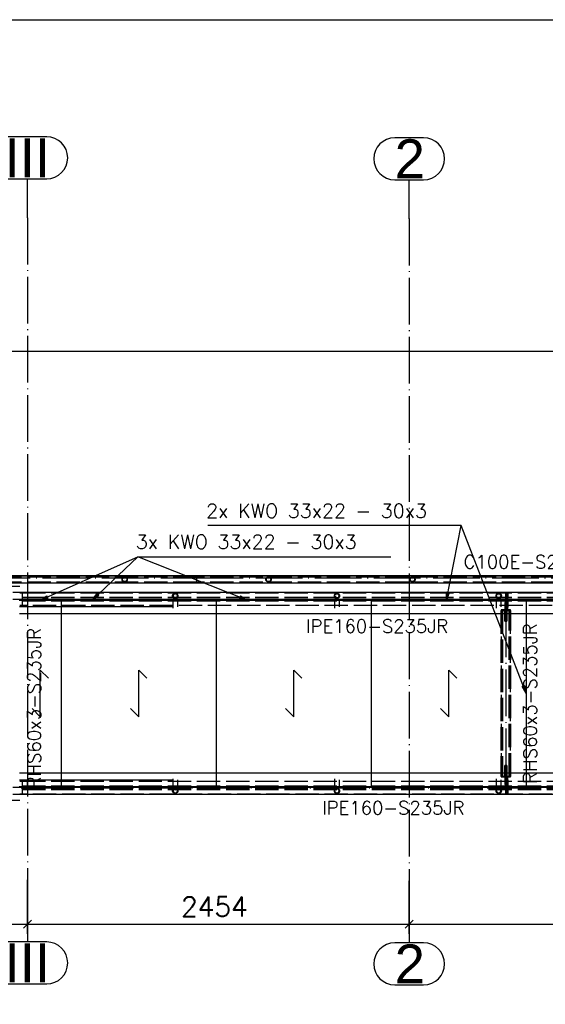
# Paper-space layout '450x700' of a CAD drawing. Header units: millimetres. Extents: x 0 to 420, y 0 to 695.
# Tile 83 of 86: x 217 to 285, y 568 to 695. Entities that reach past the tile are written whole.
import ezdxf

# ---------------------------------------------------------------- set-up
doc = ezdxf.new("R2010")
doc.units = ezdxf.units.MM
doc.linetypes.add('ACAD_ISO02W100', pattern=[15, 12, -3])
doc.linetypes.add('ACAD_ISO04W100', pattern=[30, 24, -3, 0, -3])
doc.layers.get('0').update_dxf_attribs({"linetype": 'CONTINUOUS'})
for name, color, linetype in [('AS_DIM_ON', 7, 'CONTINUOUS'), ('AS_Siatki', 72, 'CONTINUOUS'), ('Tabelka', 172, 'CONTINUOUS')]:
    doc.layers.add(name, color=color, linetype=linetype)
doc.styles.add('Arial', font='arial.ttf')
doc.styles.add('ROMANS', font='romans')
doc.styles.add('Simplex.shx', font='simplex.shx', dxfattribs={"height": 2})

# ---------------------------------------------------------------- blocks, each defined once
blk = doc.blocks.new('*U5')
at = {"color": 3}
blk.add_lwpolyline([(0, 690.0000000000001), (0, 0), (-415, 8.526512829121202e-14), (-414.9999999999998, 690)], close=True, dxfattribs=at)

psp = doc.layouts.new('450x700')

# ---------------------------------------------------------------- hatches: boundary and pattern name
at = {"extrusion": (-0.07948729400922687, 4.757152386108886e-18, 0.9968358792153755)}
h = psp.add_hatch(dxfattribs=at)
h.set_pattern_fill('GRATE', color=256, scale=0.8, angle=9.016901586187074e-17, style=0)
h.set_pattern_definition([(9.016901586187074e-17, (-608.4092242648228, 128.2996603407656), (-9.99328843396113e-19, 0.635), []), (90, (-608.4092242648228, 128.2996603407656), (-2.54, 1.515328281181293e-16), [])])
h.paths.add_polyline_path([(-620.4092242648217, 130.9014220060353), (-620.4092242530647, 125.7014220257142), (-619.52522424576, 125.7014220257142), (-619.52522424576, 130.9014218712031)], flags=0)
h.paths.add_polyline_path([(-618.6772242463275, 130.9014218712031), (-618.6772242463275, 125.7014220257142), (-598.1412242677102, 125.7014220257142), (-598.1412242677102, 130.9014218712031)], flags=0)
h.paths.add_polyline_path([(-597.2932242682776, 130.9014218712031), (-597.2932242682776, 125.7014220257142), (-596.4092242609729, 125.7014220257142), (-596.4092242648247, 130.9014220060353)], flags=0)
h = psp.add_hatch(dxfattribs=at)
h.set_pattern_fill('GRATE', color=256, scale=0.8, angle=9.016901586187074e-17, style=0)
h.set_pattern_definition([(9.016901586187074e-17, (-608.409224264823, 140.9978986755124), (-9.99328843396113e-19, 0.635), []), (90, (-608.409224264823, 140.9978986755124), (-2.54, 1.515328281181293e-16), [])])
h.paths.add_polyline_path([(-620.4092242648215, 145.297898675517), (-620.4092242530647, 131.0978988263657), (-619.52522424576, 131.0978988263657), (-619.52522424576, 145.2978986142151)], flags=0)
h.paths.add_polyline_path([(-597.2932242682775, 145.2978986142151), (-597.2932242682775, 131.0978988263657), (-596.4092242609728, 131.0978988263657), (-596.4092242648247, 145.297898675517)], flags=0)
h.paths.add_polyline_path([(-620.4092242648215, 150.8978986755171), (-620.4092242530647, 146.0978985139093), (-619.52522424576, 146.0978985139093), (-619.52522424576, 150.8978985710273)], flags=0)
h.paths.add_polyline_path([(-618.6772242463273, 150.8978985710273), (-618.6772242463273, 131.0978988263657), (-598.1412242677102, 131.0978988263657), (-598.1412242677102, 150.8978985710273)], flags=0)
h.paths.add_polyline_path([(-597.2932242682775, 150.8978985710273), (-597.2932242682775, 146.0978985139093), (-596.4092242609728, 146.0978985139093), (-596.4092242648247, 150.8978986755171)], flags=0)
h = psp.add_hatch(dxfattribs=at)
h.set_pattern_fill('GRATE', color=256, scale=0.8, angle=9.016901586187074e-17, style=0)
h.set_pattern_definition([(9.016901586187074e-17, (-608.4092242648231, 160.9978986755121), (-9.99328843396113e-19, 0.635), []), (90, (-608.4092242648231, 160.9978986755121), (-2.54, 1.515328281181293e-16), [])])
h.paths.add_polyline_path([(-620.4092242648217, 166.1978986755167), (-620.4092242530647, 151.0978986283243), (-619.52522424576, 151.0978986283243), (-619.52522424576, 166.1978986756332)], flags=0)
h.paths.add_polyline_path([(-597.2932242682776, 166.1978986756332), (-597.2932242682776, 151.0978986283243), (-596.4092242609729, 151.0978986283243), (-596.4092242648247, 166.1978986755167)], flags=0)
h.paths.add_polyline_path([(-620.4092242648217, 170.8978986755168), (-620.4092242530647, 166.897898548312), (-619.52522424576, 166.897898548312), (-619.52522424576, 170.8978987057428)], flags=0)
h.paths.add_polyline_path([(-618.6772242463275, 170.8978987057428), (-618.6772242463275, 151.0978986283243), (-598.1412242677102, 151.0978986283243), (-598.1412242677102, 170.8978987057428)], flags=0)
h.paths.add_polyline_path([(-597.2932242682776, 170.8978987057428), (-597.2932242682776, 166.897898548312), (-596.4092242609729, 166.897898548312), (-596.4092242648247, 170.8978986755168)], flags=0)
h = psp.add_hatch(dxfattribs=at)
h.set_pattern_fill('GRATE', color=256, scale=0.8, angle=9.016901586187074e-17, style=0)
h.set_pattern_definition([(9.016901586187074e-17, (-608.4092242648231, 180.9978986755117), (-9.99328843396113e-19, 0.635), []), (90, (-608.4092242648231, 180.9978986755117), (-2.54, 1.515328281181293e-16), [])])
h.paths.add_polyline_path([(-620.4092242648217, 187.0978986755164), (-620.4092242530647, 171.0978987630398), (-619.52522424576, 171.0978987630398), (-619.52522424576, 187.0978987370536)], flags=0)
h.paths.add_polyline_path([(-597.2932242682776, 187.0978987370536), (-597.2932242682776, 171.0978987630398), (-596.4092242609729, 171.0978987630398), (-596.4092242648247, 187.0978986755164)], flags=0)
h.paths.add_polyline_path([(-620.4092242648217, 190.8978986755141), (-620.4092242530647, 187.7978986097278), (-619.52522424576, 187.7978986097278), (-619.52522424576, 190.8978988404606)], flags=0)
h.paths.add_polyline_path([(-618.6772242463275, 190.8978988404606), (-618.6772242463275, 171.0978987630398), (-598.1412242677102, 171.0978987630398), (-598.1412242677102, 190.8978988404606)], flags=0)
h.paths.add_polyline_path([(-597.2932242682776, 190.8978988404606), (-597.2932242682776, 187.7978986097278), (-596.4092242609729, 187.7978986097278), (-596.4092242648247, 190.8978986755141)], flags=0)
at = {"extrusion": (-0.07948729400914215, 4.757152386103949e-18, 0.9968358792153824)}
h = psp.add_hatch(dxfattribs=at)
h.set_pattern_fill('GRATE', color=256, scale=0.8, angle=9.016901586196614e-17, style=0)
h.set_pattern_definition([(9.016901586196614e-17, (-608.4092242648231, 200.9978986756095), (-9.99328843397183e-19, 0.6350000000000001), []), (90, (-608.4092242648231, 200.9978986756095), (-2.54, 1.515328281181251e-16), [])])
h.paths.add_polyline_path([(-620.4092242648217, 207.8978986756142), (-620.4092242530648, 191.0978985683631), (-619.5252242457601, 191.0978985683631), (-619.5252242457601, 207.8978987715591)], flags=0)
h.paths.add_polyline_path([(-597.2932242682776, 207.8978987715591), (-597.2932242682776, 191.0978985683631), (-596.4092242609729, 191.0978985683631), (-596.4092242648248, 207.8978986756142)], flags=0)
h.paths.add_polyline_path([(-620.4092242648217, 210.8978986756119), (-620.4092242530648, 208.6978986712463), (-619.5252242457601, 208.6978986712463), (-619.5252242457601, 210.8978986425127)], flags=0)
h.paths.add_polyline_path([(-618.6772242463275, 210.8978986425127), (-618.6772242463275, 191.0978985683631), (-598.1412242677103, 191.0978985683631), (-598.1412242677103, 210.8978986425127)], flags=0)
h.paths.add_polyline_path([(-597.2932242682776, 210.8978986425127), (-597.2932242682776, 208.6978986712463), (-596.4092242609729, 208.6978986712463), (-596.4092242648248, 210.8978986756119)], flags=0)

# ---------------------------------------------------------------- linework, layer by layer
at = {"color": 20, "linetype": 'Continuous', "ltscale": 0.25}
for p, q in [((220.4808024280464, 679.952498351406), (215.537828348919, 679.952498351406)), ((268.9490272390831, 679.8254330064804), (265.2372946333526, 679.8254330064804)), ((215.537828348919, 674.552498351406), (220.4808024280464, 674.552498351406)), ((265.2372946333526, 674.4254330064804), (268.9490272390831, 674.4254330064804)), ((220.4808024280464, 576.466991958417), (215.537828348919, 576.466991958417)), ((268.9490272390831, 576.3399266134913), (265.2372946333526, 576.3399266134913)), ((215.537828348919, 571.066991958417), (220.4808024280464, 571.066991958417)), ((265.2372946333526, 570.9399266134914), (268.9490272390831, 570.9399266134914))]:
    psp.add_line(p, q, dxfattribs=at)
at = {"color": 20, "linetype": 'ACAD_ISO04W100', "ltscale": 0.25}
for p, q in [((218.0093153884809, 669.552498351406), (218.0093153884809, 674.552498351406)), ((267.093160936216, 669.4254330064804), (267.093160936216, 674.4254330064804)), ((218.0093153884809, 669.553498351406), (218.0093153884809, 581.465991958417)), ((218.0093153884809, 669.553498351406), (218.0093153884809, 669.552498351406)), ((267.093160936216, 669.4264330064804), (267.093160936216, 581.3389266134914)), ((267.093160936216, 669.4264330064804), (267.093160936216, 669.4254330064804)), ((218.0093153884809, 581.465991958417), (218.0093153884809, 581.466991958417)), ((218.0093153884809, 581.466991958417), (218.0093153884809, 576.466991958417)), ((267.093160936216, 581.3389266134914), (267.093160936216, 581.3399266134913)), ((267.093160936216, 581.3399266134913), (267.093160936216, 576.3399266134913))]:
    psp.add_line(p, q, dxfattribs=at)
at = {"linetype": 'Continuous', "ltscale": 0.25}
for p, q in [((379.8930632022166, 652.3514398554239), (26.09316168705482, 652.3514398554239)), ((26.09316168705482, 623.5514398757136), (379.8930632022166, 623.5514398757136)), ((341.5092883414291, 623.4754398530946), (27.00934489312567, 623.4754398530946)), ((239.7593165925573, 623.5514398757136), (239.7593165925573, 623.4754398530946)), ((27.00934489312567, 622.627439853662), (341.5092883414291, 622.627439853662)), ((217.0096378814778, 622.129224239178), (213.8096378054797, 622.129224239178)), ((237.0096484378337, 621.3732242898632), (216.126507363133, 621.3732242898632)), ((278.6096484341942, 621.3732242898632), (237.0096484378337, 621.3732242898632)), ((320.2096484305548, 621.3732242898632), (278.6096484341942, 621.3732242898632)), ((216.126507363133, 620.5252242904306), (237.0096484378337, 620.5252242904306)), ((216.9619172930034, 620.4092242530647), (222.3413189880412, 620.4092242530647)), ((217.3096578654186, 620.5252242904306), (217.3096578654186, 620.4092242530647)), ((222.3413189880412, 620.4092242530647), (236.691648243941, 620.4092242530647)), ((222.3413189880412, 620.4092242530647), (222.3413189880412, 619.52522424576)), ((236.691648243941, 620.5252242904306), (236.691648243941, 619.3749637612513)), ((237.0096484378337, 620.5252242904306), (278.6096484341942, 620.5252242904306)), ((237.3276483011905, 619.52522424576), (237.3276483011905, 620.5252242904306)), ((237.3276483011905, 620.4092242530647), (242.2780363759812, 620.4092242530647)), ((242.2780363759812, 620.4092242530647), (257.491648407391, 620.4092242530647)), ((242.2780363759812, 620.4092242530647), (242.2780363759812, 619.52522424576)), ((257.491648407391, 620.5252242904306), (257.491648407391, 619.3749637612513)), ((258.127648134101, 619.52522424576), (258.127648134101, 620.5252242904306)), ((258.1277268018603, 620.4092242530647), (262.214754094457, 620.4092242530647)), ((262.214754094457, 620.4092242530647), (278.2916482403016, 620.4092242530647)), ((262.214754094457, 620.4092242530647), (262.214754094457, 619.52522424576)), ((278.2916482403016, 620.5252242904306), (278.2916482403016, 619.3749637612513)), ((278.6096484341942, 620.5252242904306), (320.2096484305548, 620.5252242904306)), ((278.9276482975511, 619.52522424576), (278.9276482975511, 620.5252242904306)), ((278.9276482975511, 620.4092242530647), (282.1514714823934, 620.4092242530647)), ((282.1514714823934, 620.4092242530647), (299.0916484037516, 620.4092242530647)), ((282.1514714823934, 620.4092242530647), (282.1514714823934, 619.52522424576)), ((236.691648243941, 619.52522424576), (217.00265165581, 619.52522424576)), ((217.00265165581, 618.6772242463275), (342.002290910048, 618.6772242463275)), ((222.3413189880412, 618.6772242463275), (222.3413189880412, 598.1412242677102)), ((242.2780363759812, 618.6772242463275), (242.2780363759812, 598.1412242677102)), ((262.214754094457, 618.6772242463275), (262.214754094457, 598.1412242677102)), ((282.1514714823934, 618.6772242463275), (282.1514714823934, 598.1412242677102)), ((342.002290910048, 598.1412242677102), (217.00265165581, 598.1412242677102)), ((236.691648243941, 597.4426742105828), (236.691648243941, 596.2932242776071)), ((257.491648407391, 597.4426742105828), (257.491648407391, 596.2932242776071)), ((278.2916482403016, 597.4426742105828), (278.2916482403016, 596.2932242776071)), ((237.0096484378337, 596.2932242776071), (216.126507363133, 596.2932242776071)), ((222.3413189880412, 596.4092242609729), (216.9619172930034, 596.4092242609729)), ((217.00265165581, 597.2932242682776), (236.691648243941, 597.2932242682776)), ((217.3096578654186, 596.4092242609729), (217.3096578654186, 596.2932242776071)), ((222.3413189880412, 597.2932242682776), (222.3413189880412, 596.4092242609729)), ((236.691648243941, 596.4092242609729), (222.3413189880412, 596.4092242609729)), ((257.8096482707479, 596.2932242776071), (237.0096484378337, 596.2932242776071)), ((237.3276483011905, 596.2932242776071), (237.3276483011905, 597.2932242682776)), ((242.2780363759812, 596.4092242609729), (237.3276483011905, 596.4092242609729)), ((242.2780363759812, 597.2932242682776), (242.2780363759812, 596.4092242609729)), ((257.491648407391, 596.4092242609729), (242.2780363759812, 596.4092242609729)), ((299.4096482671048, 596.2932242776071), (257.8096482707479, 596.2932242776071)), ((258.127648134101, 596.2932242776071), (258.127648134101, 597.2932242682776)), ((262.214754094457, 596.4092242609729), (258.1277268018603, 596.4092242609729)), ((262.214754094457, 597.2932242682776), (262.214754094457, 596.4092242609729)), ((278.2916482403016, 596.4092242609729), (262.214754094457, 596.4092242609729)), ((278.9276482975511, 596.2932242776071), (278.9276482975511, 597.2932242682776)), ((282.1514714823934, 596.4092242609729), (278.9276482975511, 596.4092242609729)), ((282.1514714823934, 597.2932242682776), (282.1514714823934, 596.4092242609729)), ((299.0916484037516, 596.4092242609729), (282.1514714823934, 596.4092242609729)), ((216.126507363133, 595.4452242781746), (237.0096484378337, 595.4452242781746)), ((237.0096484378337, 595.4452242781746), (257.8096482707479, 595.4452242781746)), ((257.8096482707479, 595.4452242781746), (299.4096482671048, 595.4452242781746)), ((213.8096378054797, 594.6892242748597), (217.0096378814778, 594.6892242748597))]:
    psp.add_line(p, q, dxfattribs=at)
at = {"color": 7}
for p, q in [((282.1514714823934, 608.4092242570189), (273.7649330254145, 629.9687867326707)), ((226.341318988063, 620.4092242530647), (232.1821634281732, 625.9759491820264)), ((246.2780363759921, 620.4092242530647), (232.1821634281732, 625.9759491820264))]:
    psp.add_line(p, q, dxfattribs=at)
at = {"color": 84, "linetype": 'ACAD_ISO02W100', "ltscale": 0.25}
for p, q in [((239.7593165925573, 623.4614398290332), (128.7593166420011, 623.4614398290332)), ((239.7593165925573, 623.3326043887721), (128.7593166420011, 623.3326043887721)), ((239.7593165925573, 622.6866550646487), (128.7593166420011, 622.6866550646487)), ((239.7593165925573, 623.4754398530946), (239.7593165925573, 622.6314398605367)), ((342.0093168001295, 623.4614398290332), (239.7593165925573, 623.4614398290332)), ((342.0093168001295, 623.3326043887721), (239.7593165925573, 623.3326043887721)), ((342.0093168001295, 622.6866550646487), (239.7593165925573, 622.6866550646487)), ((128.7593166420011, 622.6314398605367), (239.7593165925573, 622.6314398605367)), ((239.7593165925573, 622.6314398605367), (341.5293978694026, 622.6314398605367)), ((217.0096378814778, 621.349224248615), (217.3096377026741, 621.349224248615)), ((217.3096578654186, 621.349224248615), (341.2303139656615, 621.349224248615)), ((217.3096578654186, 621.349224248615), (217.3096578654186, 620.5252242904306)), ((217.3096578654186, 620.7592242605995), (341.7092968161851, 620.7592242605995)), ((217.3096578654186, 620.5792242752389), (341.7092968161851, 620.5792242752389)), ((217.3096578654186, 620.4792242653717), (341.7092968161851, 620.4792242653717)), ((217.3096578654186, 620.4092242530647), (217.3096578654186, 619.7092242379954)), ((217.3096578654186, 620.2992242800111), (341.7092968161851, 620.2992242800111)), ((222.3890111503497, 596.4092242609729), (222.3890111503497, 620.4092242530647)), ((236.691648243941, 620.4092242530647), (237.3276483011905, 620.4092242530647)), ((236.7019434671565, 621.0199490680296), (236.7057853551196, 621.0292242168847)), ((236.7713532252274, 620.7109292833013), (236.7019434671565, 620.8784994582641)), ((236.7140779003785, 621.0492442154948), (236.7713532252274, 621.1875192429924)), ((236.7306482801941, 620.9492242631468), (236.8123655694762, 620.7519414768)), ((236.8123655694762, 621.1465070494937), (236.7599434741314, 621.0199490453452)), ((236.7713532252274, 621.1875192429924), (237.0096484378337, 621.2862242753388)), ((237.0096484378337, 620.6122242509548), (236.7713532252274, 620.7109292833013)), ((237.0096484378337, 621.228224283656), (236.8123655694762, 621.1465070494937)), ((236.8123655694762, 620.7519414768), (237.0096484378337, 620.6702242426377)), ((237.0096484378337, 621.2862242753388), (237.2479433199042, 621.1875192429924)), ((237.2069309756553, 621.1465070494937), (237.0096484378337, 621.228224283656)), ((237.0096484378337, 620.6702242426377), (237.2069309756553, 620.7519414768)), ((237.2479433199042, 620.7109292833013), (237.0096484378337, 620.6122242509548)), ((237.2886482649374, 620.9492242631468), (237.2069309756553, 621.1465070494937)), ((237.2069309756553, 620.7519414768), (237.2593530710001, 620.8784994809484)), ((237.2479433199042, 621.1875192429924), (237.317353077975, 621.0199490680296)), ((237.317353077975, 620.8784994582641), (237.2479433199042, 620.7109292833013)), ((242.3257288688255, 596.4092242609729), (242.3257288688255, 620.4092242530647)), ((257.5713533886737, 620.7109292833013), (257.4726481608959, 620.9492242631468)), ((257.491648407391, 620.4092242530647), (258.127648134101, 620.4092242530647)), ((257.5019433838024, 621.0199490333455), (257.5713533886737, 621.1875192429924)), ((257.5555011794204, 620.8892242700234), (257.6123654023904, 620.7519414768)), ((257.6123654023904, 621.1465070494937), (257.5599435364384, 621.0199490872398)), ((257.5713533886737, 621.1875192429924), (257.8096482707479, 621.2862242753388)), ((257.8096482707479, 620.6122242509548), (257.5713533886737, 620.7109292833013)), ((257.8096482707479, 621.228224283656), (257.6123654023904, 621.1465070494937)), ((257.6123654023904, 620.7519414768), (257.8096482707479, 620.6702242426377)), ((257.8096482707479, 621.2862242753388), (258.0479431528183, 621.1875192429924)), ((258.0069311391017, 621.1465070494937), (257.8096482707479, 621.228224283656)), ((257.8096482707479, 620.6702242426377), (258.0069311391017, 620.7519414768)), ((258.0479431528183, 620.7109292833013), (257.8096482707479, 620.6122242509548)), ((258.0886484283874, 620.9492242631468), (258.0069311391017, 621.1465070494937)), ((258.0069311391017, 620.7519414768), (258.0886484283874, 620.9492242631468)), ((258.0479431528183, 621.1875192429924), (258.1466483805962, 620.9492242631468)), ((258.1173531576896, 620.8784994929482), (258.0479431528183, 620.7109292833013)), ((262.2624462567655, 596.4092242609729), (262.2624462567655, 620.4092242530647)), ((278.2916482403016, 620.4092242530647), (278.9276482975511, 620.4092242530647)), ((278.3713532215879, 620.7109292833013), (278.2975010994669, 620.8892242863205)), ((278.314077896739, 621.0492442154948), (278.3713532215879, 621.1875192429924)), ((278.4123655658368, 621.1465070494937), (278.359943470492, 621.0199490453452)), ((278.359943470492, 620.8784994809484), (278.4123655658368, 620.7519414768)), ((278.3713532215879, 621.1875192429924), (278.6096484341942, 621.2862242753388)), ((278.6096484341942, 620.6122242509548), (278.3713532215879, 620.7109292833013)), ((278.6096484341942, 621.228224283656), (278.4123655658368, 621.1465070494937)), ((278.4123655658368, 620.7519414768), (278.6096484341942, 620.6702242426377)), ((278.6096484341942, 621.2862242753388), (278.8479433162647, 621.1875192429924)), ((278.8069309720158, 621.1465070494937), (278.6096484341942, 621.228224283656)), ((278.6096484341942, 620.6702242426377), (278.8069309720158, 620.7519414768)), ((278.8479433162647, 620.7109292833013), (278.6096484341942, 620.6122242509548)), ((278.8593530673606, 621.0199490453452), (278.8069309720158, 621.1465070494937)), ((278.8069309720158, 620.7519414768), (278.8593530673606, 620.8784994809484)), ((278.8479433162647, 621.1875192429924), (278.9217954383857, 621.0092242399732)), ((278.9052186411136, 620.8492043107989), (278.8479433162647, 620.7109292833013)), ((279.4254314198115, 620.2792242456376), (279.4015855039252, 619.9792242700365)), ((279.4630210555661, 620.2792242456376), (279.4254314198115, 620.2792242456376)), ((279.4630210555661, 621.2792242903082), (279.5826413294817, 621.2792242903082)), ((279.4630210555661, 621.2792242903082), (279.4630210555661, 620.7792242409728)), ((279.4630210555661, 620.7792242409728), (279.4786005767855, 620.5832242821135)), ((279.5826413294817, 620.7792242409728), (279.4630210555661, 620.7792242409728)), ((279.4789183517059, 620.4792242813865), (279.4630210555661, 620.2792242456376)), ((279.5826413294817, 620.2792242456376), (279.4630210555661, 620.2792242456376)), ((279.4630210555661, 620.2792242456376), (279.4630210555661, 619.6792242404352)), ((279.4786005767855, 620.5832242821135), (279.4789185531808, 620.5792242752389)), ((279.5128676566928, 619.9792242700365), (279.4890214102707, 620.2792242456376)), ((279.5450520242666, 620.2792242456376), (279.5212057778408, 619.9792242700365)), ((279.5826413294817, 621.2792242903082), (279.8102929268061, 621.2792242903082)), ((279.5826413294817, 621.2792242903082), (279.5826413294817, 620.7792242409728)), ((279.5982208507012, 620.5832242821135), (279.5826413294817, 620.7792242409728)), ((279.5985386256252, 620.4792242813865), (279.5826413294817, 620.2792242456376)), ((279.5826413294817, 620.2792242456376), (279.5826413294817, 619.6792242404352)), ((279.6086416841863, 620.2792242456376), (279.5826413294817, 620.2792242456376)), ((279.5985388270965, 620.5792242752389), (279.5982208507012, 620.5832242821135)), ((279.6324879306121, 619.9792242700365), (279.6086416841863, 620.2792242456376)), ((279.6906726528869, 620.7792242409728), (279.6747751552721, 620.5792242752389)), ((279.6906726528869, 620.2792242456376), (279.6747751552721, 620.4792242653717)), ((279.6906726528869, 620.7792242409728), (279.6906726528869, 621.2792242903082)), ((279.8102929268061, 620.7792242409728), (279.6906726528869, 620.7792242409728)), ((279.8102929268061, 620.2792242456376), (279.6906726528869, 620.2792242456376)), ((279.6906726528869, 619.6792242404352), (279.6906726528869, 620.2792242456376)), ((279.7943954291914, 620.5792242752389), (279.7947134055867, 620.5832242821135)), ((279.7999596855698, 620.4092242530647), (279.7943954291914, 620.4792242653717)), ((279.7947134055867, 620.5832242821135), (279.8102929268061, 620.7792242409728)), ((279.8102929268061, 620.2792242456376), (279.7999596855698, 620.4092242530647)), ((279.8102929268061, 620.7792242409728), (279.8102929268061, 621.2792242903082)), ((279.8102929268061, 619.6792242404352), (279.8102929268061, 620.2792242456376)), ((282.1991639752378, 596.4092242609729), (282.1991639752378, 620.4092242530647)), ((217.3096377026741, 619.7092242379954), (217.0096378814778, 619.7092242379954)), ((341.7092968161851, 619.7092242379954), (217.3096578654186, 619.7092242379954)), ((222.3413189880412, 619.52522424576), (222.3413189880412, 618.6772242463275)), ((242.2780363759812, 619.52522424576), (242.2780363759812, 618.6772242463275)), ((262.214754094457, 619.52522424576), (262.214754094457, 618.6772242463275)), ((278.8783965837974, 619.0792042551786), (278.8996150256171, 619.0792042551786)), ((278.8783966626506, 619.0792042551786), (278.8783966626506, 597.739244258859)), ((278.8996150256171, 619.0792042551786), (278.960957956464, 619.0792042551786)), ((278.9401998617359, 619.1392042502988), (278.9213523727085, 619.1392042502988)), ((278.9213522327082, 619.1392042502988), (278.9213522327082, 619.0792042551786)), ((278.9947205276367, 619.1392042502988), (278.9401998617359, 619.1392042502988)), ((278.9405914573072, 619.0792042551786), (278.9405914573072, 597.739244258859)), ((278.9594737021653, 597.739244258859), (278.9594737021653, 619.0792042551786)), ((278.9609578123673, 619.0792042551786), (279.3895774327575, 619.0792042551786)), ((278.9609578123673, 619.0792042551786), (278.9609578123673, 597.739244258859)), ((279.4133840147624, 619.1392042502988), (278.9947204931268, 619.1392042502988)), ((278.9947204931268, 619.1392042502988), (278.9947204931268, 619.0792042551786)), ((278.9956321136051, 619.0792042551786), (278.9956321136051, 597.739244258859)), ((278.9962852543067, 619.0792042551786), (278.9962852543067, 619.1392042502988)), ((279.016899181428, 619.0792042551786), (279.016899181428, 597.739244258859)), ((279.056342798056, 619.0792042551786), (279.056342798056, 597.739244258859)), ((279.0814784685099, 619.0792042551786), (279.0814784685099, 597.739244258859)), ((279.0824079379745, 619.0792042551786), (279.0824079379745, 619.1392042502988)), ((279.3895774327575, 619.0792042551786), (279.3935534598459, 619.0792042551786)), ((279.3895774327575, 617.67920427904), (279.3895774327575, 619.0792042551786)), ((279.3935534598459, 619.0792042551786), (279.4133840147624, 619.0792042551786)), ((279.3943467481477, 617.67920427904), (279.3943467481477, 619.0792042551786)), ((279.6324879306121, 619.9792242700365), (279.4015855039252, 619.9792242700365)), ((279.4015855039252, 619.9792242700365), (279.4015855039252, 617.6792242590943)), ((279.5010711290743, 619.1392042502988), (279.4133840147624, 619.1392042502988)), ((279.4133840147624, 619.0792042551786), (279.4133840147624, 619.1392042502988)), ((279.4133840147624, 619.0792042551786), (279.5010711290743, 619.0792042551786)), ((279.4630210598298, 619.6792242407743), (279.4948160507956, 619.2792242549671)), ((279.5826413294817, 619.6792242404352), (279.4630210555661, 619.6792242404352)), ((279.4801931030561, 617.6792242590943), (279.4801931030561, 619.0792042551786)), ((279.4849620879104, 617.6792242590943), (279.4849620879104, 619.0792042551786)), ((279.4948160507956, 619.2792242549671), (279.6144363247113, 619.2792242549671)), ((279.5010711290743, 619.0792042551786), (279.5010711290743, 619.1392042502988)), ((279.5128676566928, 617.6792242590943), (279.5128676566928, 619.9792242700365)), ((279.5212057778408, 619.9792242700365), (279.5212057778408, 617.6792242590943)), ((279.9516654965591, 619.1392042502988), (279.5330019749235, 619.1392042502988)), ((279.5330019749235, 619.1392042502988), (279.5330019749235, 619.0792042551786)), ((279.5330019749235, 619.0792042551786), (279.5491110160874, 619.0792042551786)), ((279.5491110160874, 619.0792042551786), (279.9777306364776, 619.0792042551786)), ((279.5491110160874, 619.0792042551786), (279.5491110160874, 617.67920427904)), ((279.5538803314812, 619.0792042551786), (279.5538803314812, 617.67920427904)), ((279.5826413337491, 619.6792242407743), (279.6144363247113, 619.2792242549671)), ((279.6144363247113, 619.2792242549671), (279.7784979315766, 619.2792242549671)), ((279.6206894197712, 619.0792042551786), (279.6206894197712, 619.1392042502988)), ((279.6324879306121, 617.6792242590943), (279.6324879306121, 619.9792242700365)), ((279.639726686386, 619.0792042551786), (279.639726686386, 617.67920427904)), ((279.6444956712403, 619.0792042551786), (279.6444956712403, 617.67920427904)), ((279.6588776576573, 619.2792242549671), (279.6906726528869, 619.6792242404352)), ((279.8102929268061, 619.6792242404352), (279.6906726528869, 619.6792242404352)), ((279.7784979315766, 619.2792242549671), (279.8102929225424, 619.6792242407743)), ((280.0099218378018, 619.1392042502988), (279.9516654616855, 619.1392042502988)), ((279.9516654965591, 619.0792042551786), (279.9516654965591, 619.1392042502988)), ((279.9525946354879, 597.739244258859), (279.9525946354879, 619.0792042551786)), ((279.9777305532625, 619.0792042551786), (280.0432641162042, 619.0792042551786)), ((279.9777306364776, 597.739244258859), (279.9777306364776, 619.0792042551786)), ((280.0377881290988, 619.1392042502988), (280.0099218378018, 619.1392042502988)), ((280.0171742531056, 597.739244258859), (280.0171742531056, 619.0792042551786)), ((280.1127208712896, 619.1392042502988), (280.0377881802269, 619.1392042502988)), ((280.0377881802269, 619.1392042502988), (280.0377881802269, 619.0792042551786)), ((280.0384409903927, 597.739244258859), (280.0384409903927, 619.0792042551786)), ((280.039352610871, 619.0792042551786), (280.039352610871, 619.1392042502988)), ((280.0432641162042, 619.0792042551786), (280.0745996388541, 619.0792042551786)), ((280.0731152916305, 597.739244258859), (280.0731152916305, 619.0792042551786)), ((280.0745997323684, 619.0792042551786), (280.155676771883, 619.0792042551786)), ((280.0745997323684, 619.0792042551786), (280.0745997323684, 597.739244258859)), ((280.0934819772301, 597.739244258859), (280.0934819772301, 619.0792042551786)), ((280.1127208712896, 619.0792042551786), (280.1127208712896, 619.1392042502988)), ((280.155676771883, 597.739244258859), (280.155676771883, 619.0792042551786)), ((282.1514714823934, 619.52522424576), (282.1514714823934, 618.6772242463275)), ((279.3895774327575, 617.6792242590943), (279.4015855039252, 617.6792242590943)), ((279.4015855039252, 617.6792242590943), (279.5212057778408, 617.6792242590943)), ((279.5212057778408, 617.6792242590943), (279.5491110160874, 617.6792242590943)), ((279.549111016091, 617.6792242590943), (279.5538803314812, 617.6792242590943)), ((279.5538803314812, 617.6792242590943), (279.6197699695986, 617.6792242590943)), ((279.6197699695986, 617.6792242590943), (279.6397266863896, 617.6792242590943)), ((279.6397266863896, 617.6792242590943), (279.6444956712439, 617.6792242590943)), ((279.3895774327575, 597.739244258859), (279.3895774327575, 599.1392442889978)), ((279.4015855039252, 599.1392242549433), (279.3895774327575, 599.1392242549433)), ((279.3943467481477, 597.739244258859), (279.3943467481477, 599.1392442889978)), ((279.5212057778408, 599.1392242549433), (279.4015855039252, 599.1392242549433)), ((279.4015855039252, 599.1392242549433), (279.4015855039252, 596.8392242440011)), ((279.4801931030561, 597.739244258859), (279.4801931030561, 599.1392242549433)), ((279.4849620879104, 597.739244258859), (279.4849620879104, 599.1392242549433)), ((279.5128676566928, 596.8392242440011), (279.5128676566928, 599.1392242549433)), ((279.5491110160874, 599.1392242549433), (279.5212057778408, 599.1392242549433)), ((279.5212057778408, 599.1392242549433), (279.5212057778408, 596.8392242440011)), ((279.5491110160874, 599.1392442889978), (279.5491110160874, 597.739244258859)), ((279.5538803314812, 599.1392242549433), (279.549111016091, 599.1392242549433)), ((279.5538803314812, 599.1392442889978), (279.5538803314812, 597.739244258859)), ((279.6197699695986, 599.1392242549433), (279.5538803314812, 599.1392242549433)), ((279.6397266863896, 599.1392242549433), (279.6197699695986, 599.1392242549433)), ((279.6324879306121, 596.8392242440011), (279.6324879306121, 599.1392242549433)), ((279.639726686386, 599.1392442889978), (279.639726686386, 597.739244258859)), ((279.6444956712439, 599.1392242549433), (279.6397266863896, 599.1392242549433)), ((279.6444956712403, 599.1392442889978), (279.6444956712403, 597.739244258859)), ((222.3413189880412, 598.1412242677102), (222.3413189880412, 597.2932242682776)), ((242.2780363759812, 598.1412242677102), (242.2780363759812, 597.2932242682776)), ((262.214754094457, 598.1412242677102), (262.214754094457, 597.2932242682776)), ((278.8996150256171, 597.739244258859), (278.8783965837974, 597.739244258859)), ((278.960957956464, 597.739244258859), (278.8996150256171, 597.739244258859)), ((278.9213522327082, 597.739244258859), (278.9213522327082, 597.6792442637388)), ((278.9213523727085, 597.6792442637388), (278.9401998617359, 597.6792442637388)), ((278.9401998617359, 597.6792442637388), (278.9947205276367, 597.6792442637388)), ((279.3895774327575, 597.739244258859), (278.9609578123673, 597.739244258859)), ((278.9947204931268, 597.739244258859), (278.9947204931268, 597.6792442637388)), ((278.9947204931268, 597.6792442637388), (279.4015855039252, 597.6792442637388)), ((278.9962852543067, 597.6792442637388), (278.9962852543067, 597.739244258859)), ((279.0824079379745, 597.6792442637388), (279.0824079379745, 597.739244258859)), ((279.3935534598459, 597.739244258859), (279.3895774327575, 597.739244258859)), ((279.4133840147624, 597.739244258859), (279.3935534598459, 597.739244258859)), ((279.4015855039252, 597.6792442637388), (279.4133840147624, 597.6792442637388)), ((279.5010711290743, 597.739244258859), (279.4133840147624, 597.739244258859)), ((279.4133840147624, 597.6792442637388), (279.4133840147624, 597.739244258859)), ((279.4133840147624, 597.6792442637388), (279.5010711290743, 597.6792442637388)), ((279.4948160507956, 597.5392242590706), (279.4630210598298, 597.1392242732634)), ((279.6144363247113, 597.5392242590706), (279.4948160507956, 597.5392242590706)), ((279.5010711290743, 597.6792442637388), (279.5010711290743, 597.739244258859)), ((279.5491110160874, 597.739244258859), (279.5330019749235, 597.739244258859)), ((279.5330019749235, 597.739244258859), (279.5330019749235, 597.6792442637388)), ((279.5330019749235, 597.6792442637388), (279.9516654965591, 597.6792442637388)), ((279.9777306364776, 597.739244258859), (279.5491110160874, 597.739244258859)), ((279.6144363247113, 597.5392242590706), (279.5826413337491, 597.1392242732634)), ((279.7784979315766, 597.5392242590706), (279.6144363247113, 597.5392242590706)), ((279.6206894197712, 597.6792442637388), (279.6206894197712, 597.739244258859)), ((279.6906726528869, 597.1392242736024), (279.6588776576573, 597.5392242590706)), ((279.8102929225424, 597.1392242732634), (279.7784979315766, 597.5392242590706)), ((279.9516654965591, 597.6792442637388), (279.9516654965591, 597.739244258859)), ((279.9516654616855, 597.6792442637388), (280.0099218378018, 597.6792442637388)), ((280.0432641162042, 597.739244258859), (279.9777305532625, 597.739244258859)), ((280.0099218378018, 597.6792442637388), (280.0377881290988, 597.6792442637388)), ((280.0377881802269, 597.739244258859), (280.0377881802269, 597.6792442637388)), ((280.0377881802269, 597.6792442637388), (280.1127208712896, 597.6792442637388)), ((280.039352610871, 597.6792442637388), (280.039352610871, 597.739244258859)), ((280.0745996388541, 597.739244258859), (280.0432641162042, 597.739244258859)), ((280.155676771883, 597.739244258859), (280.0745997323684, 597.739244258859)), ((280.1127208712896, 597.6792442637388), (280.1127208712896, 597.739244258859)), ((282.1514714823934, 598.1412242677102), (282.1514714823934, 597.2932242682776)), ((217.0096378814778, 597.1092242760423), (217.3096377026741, 597.1092242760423)), ((217.3096578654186, 597.1092242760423), (341.7092968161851, 597.1092242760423)), ((217.3096578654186, 597.1092242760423), (217.3096578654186, 596.4092242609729)), ((217.3096578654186, 596.5192242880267), (341.7092968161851, 596.5192242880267)), ((217.3096578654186, 596.3392242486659), (341.7092968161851, 596.3392242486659)), ((217.3096578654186, 596.2932242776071), (217.3096578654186, 595.4692242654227)), ((217.3096578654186, 596.2392242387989), (341.7092968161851, 596.2392242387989)), ((237.3276483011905, 596.4092242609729), (236.691648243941, 596.4092242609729)), ((236.7140779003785, 595.9692442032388), (236.7713532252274, 596.1075192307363)), ((236.8123655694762, 596.0665070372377), (236.7306482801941, 595.8692242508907)), ((236.7713532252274, 596.1075192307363), (237.0096484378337, 596.2062242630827)), ((237.0096484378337, 596.1482242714), (236.8123655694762, 596.0665070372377)), ((237.0096484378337, 596.2062242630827), (237.2479433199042, 596.1075192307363)), ((237.2069309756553, 596.0665070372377), (237.0096484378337, 596.1482242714)), ((237.2886482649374, 595.8692242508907), (237.2069309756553, 596.0665070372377)), ((237.2479433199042, 596.1075192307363), (237.3466482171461, 595.8692242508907)), ((257.4726481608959, 595.8692242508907), (257.5713533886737, 596.1075192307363)), ((258.127648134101, 596.4092242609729), (257.491648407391, 596.4092242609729)), ((257.6123654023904, 596.0665070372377), (257.5599435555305, 595.9399491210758)), ((257.5713533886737, 596.1075192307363), (257.8096482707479, 596.2062242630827)), ((257.8096482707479, 596.1482242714), (257.6123654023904, 596.0665070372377)), ((257.8096482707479, 596.2062242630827), (258.0479431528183, 596.1075192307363)), ((258.0069311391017, 596.0665070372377), (257.8096482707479, 596.1482242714)), ((258.0886484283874, 595.8692242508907), (258.0069311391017, 596.0665070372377)), ((258.0479431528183, 596.1075192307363), (258.1466483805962, 595.8692242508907)), ((278.9276482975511, 596.4092242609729), (278.2916482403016, 596.4092242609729)), ((278.314077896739, 595.9692442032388), (278.3713532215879, 596.1075192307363)), ((278.4123655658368, 596.0665070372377), (278.3306482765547, 595.8692242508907)), ((278.3713532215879, 596.1075192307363), (278.6096484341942, 596.2062242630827)), ((278.6096484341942, 596.1482242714), (278.4123655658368, 596.0665070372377)), ((278.6096484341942, 596.2062242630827), (278.8479433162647, 596.1075192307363)), ((278.8069309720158, 596.0665070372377), (278.6096484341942, 596.1482242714)), ((278.8593530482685, 595.9399490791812), (278.8069309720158, 596.0665070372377)), ((278.8479433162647, 596.1075192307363), (278.9052186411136, 595.9692442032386)), ((279.4015855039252, 596.8392242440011), (279.4254314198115, 596.5392242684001)), ((279.6324879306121, 596.8392242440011), (279.4015855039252, 596.8392242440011)), ((279.4254314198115, 596.5392242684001), (279.4630210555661, 596.5392242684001)), ((279.5826413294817, 597.1392242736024), (279.4630210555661, 597.1392242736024)), ((279.4630210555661, 597.1392242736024), (279.4630210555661, 596.5392242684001)), ((279.4630210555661, 596.5392242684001), (279.4789183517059, 596.3392242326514)), ((279.4630210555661, 596.5392242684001), (279.5826413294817, 596.5392242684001)), ((279.4786005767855, 596.2352242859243), (279.4630210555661, 596.0392242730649)), ((279.4789185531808, 596.2392242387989), (279.4786005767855, 596.2352242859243)), ((279.4890214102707, 596.5392242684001), (279.5128676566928, 596.8392242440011)), ((279.5212057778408, 596.8392242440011), (279.5450520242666, 596.5392242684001)), ((279.5826413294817, 597.1392242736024), (279.5826413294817, 596.5392242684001)), ((279.5826413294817, 596.5392242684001), (279.5985386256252, 596.3392242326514)), ((279.5826413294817, 596.5392242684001), (279.6086416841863, 596.5392242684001)), ((279.5826413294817, 596.0392242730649), (279.5982208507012, 596.2352242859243)), ((279.5982208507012, 596.2352242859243), (279.5985388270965, 596.2392242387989)), ((279.6086416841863, 596.5392242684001), (279.6324879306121, 596.8392242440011)), ((279.6747751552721, 596.3392242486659), (279.6906726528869, 596.5392242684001)), ((279.6747751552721, 596.2392242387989), (279.6906726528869, 596.0392242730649)), ((279.8102929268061, 597.1392242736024), (279.6906726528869, 597.1392242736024)), ((279.6906726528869, 596.5392242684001), (279.6906726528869, 597.1392242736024)), ((279.6906726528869, 596.5392242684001), (279.8102929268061, 596.5392242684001)), ((279.7947134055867, 596.2352242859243), (279.7943954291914, 596.2392242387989)), ((279.7943956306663, 596.3392242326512), (279.8102929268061, 596.5392242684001)), ((279.8102929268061, 596.0392242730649), (279.7947134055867, 596.2352242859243)), ((279.8102929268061, 596.5392242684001), (279.8102929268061, 597.1392242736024)), ((217.3096377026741, 595.4692242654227), (217.0096378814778, 595.4692242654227)), ((217.3096578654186, 596.0592242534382), (341.7092968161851, 596.0592242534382)), ((341.7092968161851, 595.4692242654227), (217.3096578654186, 595.4692242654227)), ((236.7019434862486, 595.9399491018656), (236.7057853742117, 595.9492242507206)), ((236.7713532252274, 595.6309292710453), (236.7019434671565, 595.798499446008)), ((236.7306482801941, 595.8692242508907), (236.8123655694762, 595.6719414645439)), ((237.0096484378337, 595.5322242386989), (236.7713532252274, 595.6309292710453)), ((236.8123655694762, 595.6719414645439), (237.0096484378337, 595.5902242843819)), ((237.0096484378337, 595.5902242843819), (237.2069309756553, 595.6719414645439)), ((237.2479433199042, 595.6309292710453), (237.0096484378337, 595.5322242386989)), ((237.2069309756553, 595.6719414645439), (237.2886482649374, 595.8692242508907)), ((237.317353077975, 595.798499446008), (237.2479433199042, 595.6309292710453)), ((257.5713533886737, 595.6309292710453), (257.4726481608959, 595.8692242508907)), ((257.5599435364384, 595.7984994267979), (257.6123654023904, 595.6719414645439)), ((257.8096482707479, 595.5322242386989), (257.5713533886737, 595.6309292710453)), ((257.6123654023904, 595.6719414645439), (257.8096482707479, 595.5902242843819)), ((257.8096482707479, 595.5902242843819), (258.0069311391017, 595.6719414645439)), ((258.0479431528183, 595.6309292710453), (257.8096482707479, 595.5322242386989)), ((258.0069311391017, 595.6719414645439), (258.0886484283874, 595.8692242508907)), ((258.1466483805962, 595.8692242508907), (258.0479431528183, 595.6309292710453)), ((278.3019434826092, 595.9399491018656), (278.3057853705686, 595.9492242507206)), ((278.3057853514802, 595.789224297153), (278.3019434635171, 595.798499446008)), ((278.3713532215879, 595.6309292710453), (278.314077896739, 595.769204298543)), ((278.3306482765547, 595.8692242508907), (278.4123655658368, 595.6719414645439)), ((278.6096484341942, 595.5322242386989), (278.3713532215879, 595.6309292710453)), ((278.4123655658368, 595.6719414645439), (278.6096484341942, 595.5902242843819)), ((278.6096484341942, 595.5902242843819), (278.8069309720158, 595.6719414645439)), ((278.8479433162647, 595.6309292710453), (278.6096484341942, 595.5322242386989)), ((278.8069309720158, 595.6719414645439), (278.8886482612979, 595.8692242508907)), ((278.9173530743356, 595.798499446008), (278.8479433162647, 595.6309292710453)), ((278.9135111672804, 595.9492242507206), (278.9173530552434, 595.9399491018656)), ((279.5826413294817, 596.0392242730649), (279.4630210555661, 596.0392242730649)), ((279.4630210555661, 596.0392242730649), (279.4630210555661, 595.5392242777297)), ((279.5826413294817, 595.5392242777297), (279.4630210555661, 595.5392242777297)), ((279.5826413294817, 596.0392242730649), (279.5826413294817, 595.5392242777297)), ((279.8102929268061, 595.5392242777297), (279.5826413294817, 595.5392242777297)), ((279.8102929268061, 596.0392242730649), (279.6906726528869, 596.0392242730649)), ((279.6906726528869, 595.5392242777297), (279.6906726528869, 596.0392242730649)), ((279.8102929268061, 595.5392242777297), (279.8102929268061, 596.0392242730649))]:
    psp.add_line(p, q, dxfattribs=at)
at = {"color": 10, "linetype": 'ACAD_ISO04W100', "ltscale": 0.25}
for p, q in [((128.7593167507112, 623.2634398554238), (239.7593167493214, 623.2634398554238)), ((230.5093167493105, 623.0514398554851), (230.5093167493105, 623.0514398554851)), ((239.7593167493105, 623.2634398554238), (342.0093167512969, 623.2634398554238)), ((249.0093167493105, 623.0514398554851), (249.0093167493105, 623.0514398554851)), ((267.5093167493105, 623.0514398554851), (267.5093167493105, 623.0514398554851)), ((217.1824781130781, 620.529224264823), (341.8364764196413, 620.529224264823)), ((237.0096482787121, 620.9492242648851), (237.0096482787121, 620.9492242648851)), ((257.8096482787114, 620.9492242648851), (257.8096482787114, 620.9492242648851)), ((278.6096482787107, 620.9492242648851), (278.6096482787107, 620.9492242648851)), ((279.5170366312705, 619.079204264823), (279.5170366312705, 597.7392442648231)), ((217.1824781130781, 596.289224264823), (341.8364764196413, 596.289224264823)), ((237.0096482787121, 595.8692242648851), (237.0096482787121, 595.8692242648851)), ((257.8096482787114, 595.8692242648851), (257.8096482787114, 595.8692242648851)), ((278.6096482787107, 595.8692242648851), (278.6096482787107, 595.8692242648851))]:
    psp.add_line(p, q, dxfattribs=at)
at = {"color": 0, "linetype": 'ByBlock', "lineweight": -2}
for p, q in [((271.8765946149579, 620.4092242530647), (271.9068767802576, 621.4225656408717)), ((272.233891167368, 621.35796918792), (271.9068767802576, 621.4225656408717)), ((219.6516181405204, 620.4092242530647), (220.4978294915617, 620.9675289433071)), ((220.6331601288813, 620.6629033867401), (219.6516181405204, 620.4092242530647)), ((220.6331601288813, 620.6629033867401), (220.4978294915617, 620.9675289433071)), ((226.341318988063, 620.4092242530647), (226.9502222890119, 621.219788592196)), ((227.1801943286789, 620.9784921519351), (226.341318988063, 620.4092242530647)), ((227.1801943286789, 620.9784921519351), (226.9502222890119, 621.219788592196)), ((245.4091577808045, 620.9315534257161), (245.2867201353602, 620.6215209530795)), ((246.2780363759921, 620.4092242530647), (245.2867201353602, 620.6215209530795)), ((245.4091577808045, 620.9315534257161), (246.2780363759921, 620.4092242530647)), ((272.233891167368, 621.35796918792), (271.8765946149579, 620.4092242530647)), ((281.944268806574, 609.4016177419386), (281.6336116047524, 609.2807739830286)), ((282.1514714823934, 608.4092242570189), (281.6336116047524, 609.2807739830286)), ((281.944268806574, 609.4016177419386), (282.1514714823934, 608.4092242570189))]:
    psp.add_line(p, q, dxfattribs=at)
at = {"extrusion": (-0.07948729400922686, 4.757152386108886e-18, 0.9968358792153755)}
for p, q in [((219.6516180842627, 605.4092242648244, -1140.521320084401), (219.6516180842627, 611.4092242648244, -1140.521320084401)), ((219.6516180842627, 611.4092242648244, -1140.521320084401), (220.7089221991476, 610.3485640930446, -1140.437011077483)), ((232.3096776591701, 605.4092242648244, -1139.511971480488), (232.3096776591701, 611.4092242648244, -1139.511971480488)), ((232.3096776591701, 611.4092242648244, -1139.511971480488), (233.366981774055, 610.3485640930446, -1139.427662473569)), ((252.2463952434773, 605.4092242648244, -1137.922225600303), (252.2463952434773, 611.4092242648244, -1137.922225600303)), ((252.2463952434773, 611.4092242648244, -1137.922225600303), (253.3036993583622, 610.3485640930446, -1137.837916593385)), ((272.1831128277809, 605.4092242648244, -1136.332479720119), (272.1831128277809, 611.4092242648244, -1136.332479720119)), ((272.1831128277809, 611.4092242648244, -1136.332479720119), (273.2404169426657, 610.3485640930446, -1136.248170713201)), ((218.5943139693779, 606.4698844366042, -1140.605629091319), (219.6516180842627, 605.4092242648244, -1140.521320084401)), ((231.2523735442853, 606.4698844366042, -1139.596280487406), (232.3096776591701, 605.4092242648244, -1139.511971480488)), ((251.1890911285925, 606.4698844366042, -1138.006534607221), (252.2463952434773, 605.4092242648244, -1137.922225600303)), ((271.125808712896, 606.4698844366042, -1136.416788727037), (272.1831128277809, 605.4092242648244, -1136.332479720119))]:
    psp.add_line(p, q, dxfattribs=at)
at = {"color": 7}
for points in [[(271.8765946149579, 620.4092242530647), (273.7649330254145, 629.9687867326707), (241.193504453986, 629.9687867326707)], [(219.6516181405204, 620.4092242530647), (232.1821634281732, 625.9759491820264), (264.7535919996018, 625.9759491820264)]]:
    psp.add_lwpolyline(points, dxfattribs=at)
at = {"color": 84, "linetype": 'ACAD_ISO02W100', "ltscale": 0.25}
for centre, radius in [((230.5093167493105, 623.0514398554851), 0.337), ((230.5093167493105, 623.0514398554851), 0.279), ((249.0093167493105, 623.0514398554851), 0.337), ((249.0093167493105, 623.0514398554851), 0.279), ((267.5093167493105, 623.0514398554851), 0.337), ((267.5093167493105, 623.0514398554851), 0.279), ((237.0096482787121, 620.9492242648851), 0.337), ((237.0096482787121, 620.9492242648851), 0.279), ((257.8096482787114, 620.9492242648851), 0.337), ((257.8096482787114, 620.9492242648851), 0.279), ((278.6096482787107, 620.9492242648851), 0.337), ((278.6096482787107, 620.9492242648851), 0.279), ((237.0096482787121, 595.8692242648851), 0.337), ((237.0096482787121, 595.8692242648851), 0.279), ((257.8096482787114, 595.8692242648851), 0.337), ((257.8096482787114, 595.8692242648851), 0.279), ((278.6096482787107, 595.8692242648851), 0.337), ((278.6096482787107, 595.8692242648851), 0.279)]:
    psp.add_circle(centre, radius, dxfattribs=at)
at = {"color": 20, "linetype": 'Continuous', "ltscale": 0.25}
for centre, radius, start, end in [((220.4808024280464, 677.252498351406), 2.700000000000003, 270, 90), ((265.2372946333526, 677.1254330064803), 2.700000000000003, 90, 270), ((268.9490272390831, 677.1254330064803), 2.700000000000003, 270, 90), ((220.4808024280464, 573.766991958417), 2.699999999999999, 270, 90), ((265.2372946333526, 573.6399266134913), 2.699999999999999, 90, 270), ((268.9490272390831, 573.6399266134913), 2.699999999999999, 270, 90)]:
    psp.add_arc(centre, radius, start, end, dxfattribs=at)
at = {"layer": 'AS_DIM_ON', "color": 8}
for p, q in [((218.0093153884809, 577.4973315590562), (218.0093153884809, 584.465991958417)), ((267.093160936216, 577.4973315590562), (267.093160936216, 584.3389266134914)), ((188.0093161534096, 578.7473315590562), (218.0093153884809, 578.7473315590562)), ((218.0093153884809, 578.7473315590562), (267.093160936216, 578.7473315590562)), ((267.093160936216, 578.7473315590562), (343.0093165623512, 578.7473315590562))]:
    psp.add_line(p, q, dxfattribs=at)
at = {"layer": 'AS_DIM_ON', "color": 8, "linetype": 'ByBlock', "lineweight": -2}
for p, q in [((217.5093153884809, 578.2473315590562), (218.5093153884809, 579.2473315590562)), ((218.5093153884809, 579.2473315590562), (217.5093153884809, 578.2473315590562)), ((266.593160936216, 578.2473315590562), (267.593160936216, 579.2473315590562)), ((267.593160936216, 579.2473315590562), (266.593160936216, 578.2473315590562))]:
    psp.add_line(p, q, dxfattribs=at)

# ---------------------------------------------------------------- block references
at = {"layer": 'Tabelka'}
psp.add_blockref('*U5', (415.0000000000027, 4.999999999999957), dxfattribs=at)

# ---------------------------------------------------------------- texts
at = {"color": 7, "style": 'Simplex.shx'}
for s, height, p in [('2x KWO 33x22 - 30x3', 1.8, (240.9889052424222, 630.9687867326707)), ('3x KWO 33x22 - 30x3', 1.8, (231.949180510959, 626.9759491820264)), ('C100E-S235JR', 1.7, (274.0946984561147, 624.4564925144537)), ('IPE160-S235JR', 1.7, (253.8291067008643, 616.2085246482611)), ('IPE160-S235JR', 1.7, (255.9089873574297, 592.8509177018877))]:
    psp.add_text(s, height=height, dxfattribs=at).set_placement(p)
for p in [(283.4967244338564, 596.8109982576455), (219.709637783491, 596.22099826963)]:
    psp.add_text('RHS60x3-S235JR', height=1.7, rotation=90, dxfattribs=at).set_placement(p)
at = {"layer": 'AS_DIM_ON', "color": 9, "style": 'ROMANS'}
psp.add_text('2454', height=2.5, dxfattribs=at).set_placement((237.7699353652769, 579.7473315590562))
at = {"layer": 'AS_Siatki', "color": 20, "style": 'Arial'}
for s, p in [('III', (215.0863958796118, 674.7524983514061)), ('2', (265.2326561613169, 674.6254330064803)), ('III', (215.0863958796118, 571.266991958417)), ('2', (265.2326561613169, 571.1399266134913))]:
    psp.add_text(s, height=5, dxfattribs=at).set_placement(p)

doc.saveas('drawing.dxf')
